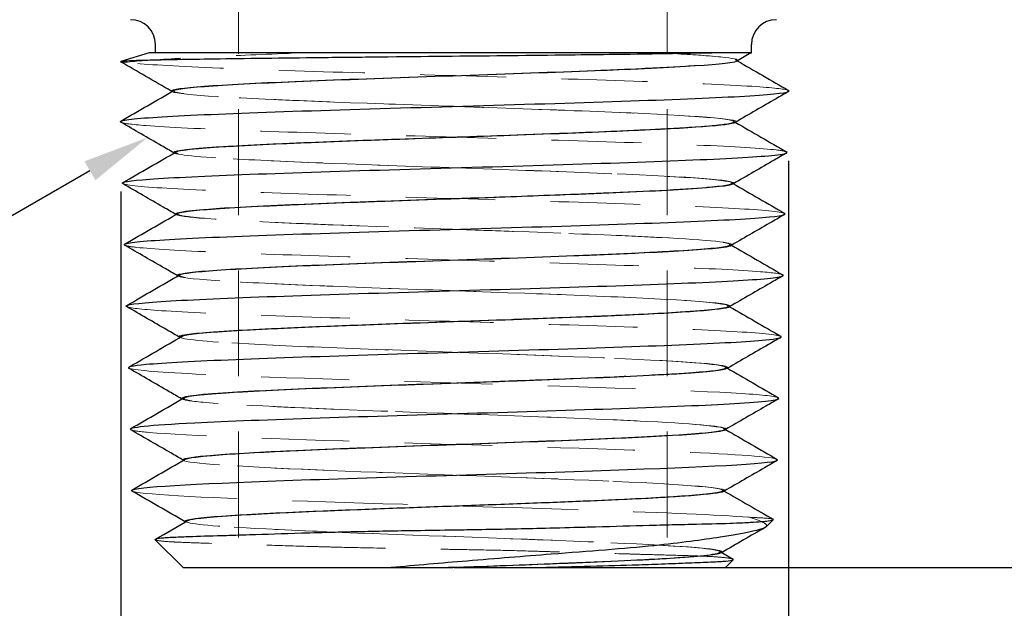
# Model space of a CAD drawing. Header units: inches. Extents: x 0.2 to 10.9, y 0.3 to 8.6.
# Tile 3 of 10: x 1.7 to 3.5, y 3.2 to 4.2. Entities that reach past the tile are written whole.
import ezdxf
from ezdxf import colors
from ezdxf.entities.mleader import LeaderData, LeaderLine
from ezdxf.math import Vec2, Vec3

# ---------------------------------------------------------------- set-up
doc = ezdxf.new("R2010")
doc.units = ezdxf.units.IN
doc.header["$MEASUREMENT"] = 0
doc.linetypes.add('DASHED', pattern=[0.2067, 0.1654, -0.0413])
doc.layers.add('Dimensions', color=19, linetype='Continuous')
doc.layers.add('Geometry', color=255, linetype='Continuous', lineweight=25)
doc.layers.add('Hidden', color=250, linetype='DASHED', lineweight=18)
doc.styles.add('Note Text (ANSI)', font='tahoma.ttf')
doc.styles.get("Standard").update_dxf_attribs({"font": 'tahoma.ttf'})
doc.dimstyles.new('Default (ANSI)', dxfattribs={"dimtxt": 0.12, "dimasz": 0.098425, "dimexe": 0.125, "dimexo": 0.125, "dimgap": 0.031496, "dimtad": 0, "dimtih": 1, "dimtoh": 1, "dimrnd": 1e-08, "dimzin": 4, "dimdsep": 46, "dimtxsty": 'Note Text (ANSI)', "dimcen": 0.09, "dimdle": 0.393701, "dimclrd": 256, "dimclre": 256, "dimclrt": 256, "dimadec": 0, "dimazin": 1, "dimtfac": 1, "dimtofl": 0, "dimtmove": 0, "dimatfit": 3, "dimfxl": 1, "dimtolj": 1, "dimtzin": 4, "dimlwd": -1, "dimlwe": -1, "dimarcsym": 0})

# ---------------------------------------------------------------- blocks, each defined once
blk = doc.blocks.new('*D4')
at = {"layer": 'Defpoints', "color": 0}
for p in [(2.4907, 7.1338), (2.4934, 3.2323), (5.2175, 3.2323)]:
    blk.add_point(p, dxfattribs=at)
at = {"layer": 'Dimensions'}
for p, q in [((2.6157, 7.1338), (5.3425, 7.1338)), ((5.2175, 7.0354), (5.2175, 5.2931)), ((5.2175, 3.3307), (5.2175, 5.0731)), ((2.6184, 3.2323), (5.3425, 3.2323))]:
    blk.add_line(p, q, dxfattribs=at)
for points in [[(5.2011, 7.0354), (5.2339, 7.0354), (5.2175, 7.1338)], [(5.2011, 3.3307), (5.2339, 3.3307), (5.2175, 3.2323)]]:
    blk.add_solid(points, dxfattribs=at)
at = {"layer": 'Dimensions', "insert": (5.2175, 5.1831), "char_height": 0.12, "attachment_point": 5, "style": 'Note Text (ANSI)'}
blk.add_mtext('\\A1;1.3 [33.0]', dxfattribs=at)
blk = doc.blocks.new('*D5')
at = {"layer": 'Defpoints', "color": 0}
for p in [(3.0969, 4.0919), (1.8916, 4.0365), (3.0969, 2.8632)]:
    blk.add_point(p, dxfattribs=at)
at = {"layer": 'Dimensions'}
for p, q in [((3.0969, 3.9669), (3.0969, 2.7382)), ((1.8916, 3.9115), (1.8916, 2.7382)), ((1.99, 2.8632), (2.1129, 2.8632)), ((2.9984, 2.8632), (2.8756, 2.8632))]:
    blk.add_line(p, q, dxfattribs=at)
for points in [[(1.99, 2.8797), (1.99, 2.8468), (1.8916, 2.8632)], [(2.9984, 2.8797), (2.9984, 2.8468), (3.0969, 2.8632)]]:
    blk.add_solid(points, dxfattribs=at)
at = {"layer": 'Dimensions', "insert": (2.4942, 2.8632), "char_height": 0.12, "attachment_point": 5, "style": 'Note Text (ANSI)'}
blk.add_mtext('\\A1;.40 [10.2]', dxfattribs=at)

msp = doc.modelspace()

# ---------------------------------------------------------------- linework, layer by layer
at = {"layer": 'Geometry'}
for p, q in [((1.9424, 4.1618), (1.8912, 4.1461)), ((2.9671, 4.1618), (1.9424, 4.1618)), ((1.9538, 4.1618), (1.9538, 4.1768)), ((3.0291, 4.1618), (3.0048, 4.1477)), ((3.0291, 4.1618), (3.0301, 4.1618)), ((3.0301, 4.1618), (3.0301, 4.1768)), ((3.0567, 3.306), (3.0693, 3.3187)), ((2.0038, 3.2323), (1.9534, 3.2827)), ((2.9764, 3.2594), (2.9969, 3.2475)), ((2.983, 3.2323), (2.9972, 3.2465)), ((2.0038, 3.2323), (2.3797, 3.2323)), ((2.4807, 3.2323), (2.4833, 3.2323)), ((2.4934, 3.2323), (2.4833, 3.2323)), ((2.4934, 3.2323), (2.4934, 3.2328)), ((2.6315, 3.2323), (2.983, 3.2323))]:
    msp.add_line(p, q, dxfattribs=at)
for centre, start, end in [((1.9088, 4.1768), 0, 90), ((3.0751, 4.1768), 90, 180)]:
    msp.add_arc(centre, 0.045, start, end, dxfattribs=at)
msp.add_ellipse((2.4907, 3.2327), major_axis=(0.3875, 0.0177), ratio=0.000039, start_param=4.693172, end_param=4.71931, dxfattribs=at)
for points, knots in [([(2.9671, 4.1618), (2.9453, 4.1613), (2.9186, 4.1608), (2.8564, 4.1598), (2.8212, 4.1593), (2.7569, 4.1585), (2.7294, 4.1581), (2.6669, 4.1574), (2.6316, 4.157), (2.5287, 4.1559), (2.4533, 4.1551), (2.3374, 4.1539), (2.3012, 4.1535), (2.2305, 4.1528), (2.1961, 4.1523), (2.093, 4.1511), (2.0401, 4.1503), (1.9793, 4.1493), (1.9598, 4.1489), (1.9194, 4.1479), (1.9032, 4.1473), (1.892, 4.1464), (1.8904, 4.1461), (1.8909, 4.1458)], [0.000667, 0.000667, 0.000667, 0.000667, 0.116097, 0.116097, 0.231538, 0.231538, 0.310143, 0.310143, 0.403872, 0.403872, 0.577447, 0.577447, 0.658647, 0.658647, 0.741581, 0.741581, 0.92331, 0.92331, 1.029925, 1.029925, 1.193174, 1.193174, 1.273052, 1.273052, 1.273052, 1.273052]), ([(3.0291, 4.1618), (3.0287, 4.1618), (3.0234, 4.1618), (3.0026, 4.1618), (2.9872, 4.1618), (2.9674, 4.1618)], [-0.2174398, -0.2174398, -0.2174398, -0.2174398, -0.1089316, -0.1089316, -0.0000166, -0.0000166, -0.0000166, -0.0000166]), ([(1.9836, 4.0918), (1.9723, 4.0976), (2.1271, 4.1092), (2.6918, 4.1267), (2.9744, 4.1395), (3.0031, 4.1464), (3.0046, 4.1475)], [54.909897, 54.909897, 54.909897, 54.909897, 55.891434, 56.884123, 57.876813, 58.061289, 58.061289, 58.061289, 58.061289]), ([(1.9875, 4.0941), (1.9879, 4.0944), (1.9953, 4.0975), (2.0572, 4.1036), (2.2526, 4.1124), (2.5068, 4.1212), (2.7086, 4.1283), (2.8055, 4.1324), (2.8314, 4.1336)], [48.756752, 48.756752, 48.756752, 48.756752, 48.797072, 49.295001, 49.79293, 50.290859, 50.788789, 50.993465, 50.993465, 50.993465, 50.993465]), ([(1.8913, 4.0366), (1.8897, 4.0375), (1.8928, 4.0414), (1.9746, 4.0481), (2.207, 4.0569), (2.5093, 4.0657), (2.808, 4.0745), (3.0305, 4.0833), (3.0982, 4.0898), (3.0983, 4.0933), (3.0973, 4.0939)], [48.644782, 48.644782, 48.644782, 48.644782, 48.797072, 49.295001, 49.79293, 50.290859, 50.788789, 51.286718, 51.784647, 51.886727, 51.886727, 51.886727, 51.886727]), ([(3.0969, 4.0919), (3.0895, 4.0877), (3.0821, 4.0834), (3.0502, 4.065), (3.0258, 4.0508), (3.0013, 4.0367)], [0.00042856, 0.00042856, 0.00042856, 0.00042856, 0.022116, 0.022116, 0.09387984, 0.09387984, 0.09387984, 0.09387984]), ([(1.9875, 3.981), (1.9799, 3.9854), (1.9723, 3.9898), (1.9403, 4.0084), (1.9158, 4.0225), (1.8913, 4.0367)], [0.00008929, 0.00008929, 0.00008929, 0.00008929, 0.02231042, 0.02231042, 0.0941699, 0.0941699, 0.0941699, 0.0941699]), ([(1.9876, 3.9811), (1.9846, 3.9829), (2.0033, 3.9905), (2.299, 4.0039), (2.8349, 4.0206), (2.9917, 4.0315), (3.0014, 4.0365)], [48.644027, 48.644027, 48.644027, 48.644027, 48.942608, 49.935297, 50.927987, 51.777614, 51.777614, 51.777614, 51.777614]), ([(2.6948, 4.017), (2.7596, 4.0195), (2.8389, 4.0228), (2.8979, 4.0262), (2.9116, 4.027)], [44.3931447, 44.3931447, 44.3931447, 44.3931447, 44.8136371, 44.9589708, 44.9589708, 44.9589708, 44.9589708]), ([(1.991, 3.9831), (1.9946, 3.9852), (2.0279, 3.9901), (2.1704, 3.9981), (2.3906, 4.0062), (2.543, 4.0115), (2.6073, 4.0138)], [42.472405, 42.472405, 42.472405, 42.472405, 42.82192, 43.319849, 43.817779, 44.210222, 44.210222, 44.210222, 44.210222]), ([(1.8947, 3.9257), (1.8901, 3.9284), (1.9251, 3.934), (2.1088, 3.9426), (2.3909, 3.9514), (2.6982, 3.9602), (2.956, 3.969), (3.0817, 3.9766), (3.0967, 3.9812), (3.0937, 3.9829)], [42.362314, 42.362314, 42.362314, 42.362314, 42.82192, 43.319849, 43.817779, 44.315708, 44.813637, 45.311566, 45.605317, 45.605317, 45.605317, 45.605317]), ([(3.0938, 3.9811), (3.0862, 3.9768), (3.0787, 3.9724), (3.0466, 3.9539), (3.0221, 3.9397), (2.9975, 3.9255)], [0, 0, 0, 0, 0.02211531, 0.02211531, 0.09411128, 0.09411128, 0.09411128, 0.09411128]), ([(1.9907, 3.8701), (1.9832, 3.8745), (1.9756, 3.8789), (1.9436, 3.8974), (1.9191, 3.9115), (1.8947, 3.9257)], [0, 0, 0, 0, 0.02212299, 0.02212299, 0.09392323, 0.09392323, 0.09392323, 0.09392323]), ([(1.9912, 3.8702), (1.987, 3.8739), (2.0567, 3.8834), (2.4913, 3.8987), (2.9118, 3.9135), (2.9911, 3.9224), (2.9966, 3.9255)], [42.366616, 42.366616, 42.366616, 42.366616, 42.986471, 43.979161, 44.97185, 45.492544, 45.492544, 45.492544, 45.492544]), ([(2.8648, 3.9135), (2.899, 3.9153), (2.9293, 3.9172), (2.9515, 3.9191), (2.9529, 3.9193)], [38.5340453, 38.5340453, 38.5340453, 38.5340453, 38.8384855, 38.8582173, 38.8582173, 38.8582173, 38.8582173]), ([(1.9945, 3.8721), (1.9961, 3.8731), (2.0113, 3.8769), (2.1009, 3.8837), (2.3123, 3.8925), (2.5394, 3.9003), (2.673, 3.9052), (2.7222, 3.9072)], [36.191395, 36.191395, 36.191395, 36.191395, 36.348839, 36.846768, 37.344698, 37.842627, 38.173574, 38.173574, 38.173574, 38.173574]), ([(1.8983, 3.8146), (1.8955, 3.8162), (1.9081, 3.8208), (2.0254, 3.8282), (2.2775, 3.837), (2.5823, 3.8458), (2.8658, 3.8546), (3.0572, 3.8633), (3.0952, 3.8691), (3.0903, 3.8719)], [36.076936, 36.076936, 36.076936, 36.076936, 36.348839, 36.846768, 37.344698, 37.842627, 38.340556, 38.838486, 39.322269, 39.322269, 39.322269, 39.322269]), ([(3.0899, 3.8699), (3.0824, 3.8656), (3.075, 3.8613), (3.0432, 3.8429), (3.0188, 3.8288), (2.9945, 3.8148)], [0.00040732, 0.00040732, 0.00040732, 0.00040732, 0.02227695, 0.02227695, 0.09372543, 0.09372543, 0.09372543, 0.09372543]), ([(1.9929, 3.7599), (1.9858, 3.764), (1.9786, 3.7682), (1.947, 3.7864), (1.9226, 3.8005), (1.8982, 3.8146)], [0.00098144, 0.00098144, 0.00098144, 0.00098144, 0.02202473, 0.02202473, 0.09359412, 0.09359412, 0.09359412, 0.09359412]), ([(1.994, 3.7588), (1.9832, 3.7645), (2.1315, 3.7761), (2.6813, 3.7935), (2.963, 3.8063), (2.9925, 3.8133), (2.9942, 3.8145)], [36.06077, 36.06077, 36.06077, 36.06077, 37.030335, 38.023024, 39.015713, 39.211284, 39.211284, 39.211284, 39.211284]), ([(1.9979, 3.7611), (2.0027, 3.7639), (2.0501, 3.7695), (2.2251, 3.7782), (2.4693, 3.787), (2.6834, 3.7945), (2.7918, 3.7991), (2.8266, 3.8007)], [29.907276, 29.907276, 29.907276, 29.907276, 30.373687, 30.871617, 31.369546, 31.867475, 32.149692, 32.149692, 32.149692, 32.149692]), ([(1.9016, 3.7036), (1.9008, 3.7041), (1.8995, 3.7075), (1.9598, 3.7139), (2.1733, 3.7227), (2.4647, 3.7315), (2.7633, 3.7403), (2.9966, 3.749), (3.0839, 3.7559), (3.0886, 3.7599), (3.0868, 3.7609)], [29.795219, 29.795219, 29.795219, 29.795219, 29.875758, 30.373687, 30.871617, 31.369546, 31.867475, 32.365405, 32.863334, 33.038363, 33.038363, 33.038363, 33.038363]), ([(3.0869, 3.7591), (3.0793, 3.7548), (3.0718, 3.7504), (3.0398, 3.7319), (3.0154, 3.7178), (2.9909, 3.7037)], [0, 0, 0, 0, 0.02208555, 0.02208555, 0.09385671, 0.09385671, 0.09385671, 0.09385671]), ([(1.998, 3.648), (1.9904, 3.6524), (1.9828, 3.6568), (1.9507, 3.6753), (1.9262, 3.6895), (1.9017, 3.7037)], [0, 0, 0, 0, 0.02224272, 0.02224272, 0.09418604, 0.09418604, 0.09418604, 0.09418604]), ([(1.9982, 3.648), (1.9949, 3.6497), (2.011, 3.6573), (2.2966, 3.6707), (2.8243, 3.6875), (2.9811, 3.6984), (2.991, 3.7035)], [29.785908, 29.785908, 29.785908, 29.785908, 30.081508, 31.074198, 32.066887, 32.926353, 32.926353, 32.926353, 32.926353]), ([(2.695, 3.6842), (2.746, 3.6862), (2.8225, 3.6894), (2.8817, 3.6927), (2.9014, 3.6939)], [25.5530753, 25.5530753, 25.5530753, 25.5530753, 25.8923237, 26.1039263, 26.1039263, 26.1039263, 26.1039263]), ([(2.0022, 3.6503), (2.0049, 3.6519), (2.0291, 3.6564), (2.1498, 3.6638), (2.3648, 3.6723), (2.5246, 3.6779), (2.5967, 3.6805)], [23.633381, 23.633381, 23.633381, 23.633381, 23.900606, 24.398536, 24.896465, 25.343315, 25.343315, 25.343315, 25.343315]), ([(1.9062, 3.5926), (1.9019, 3.5949), (1.9246, 3.6001), (2.0829, 3.6083), (2.3488, 3.6171), (2.6527, 3.6259), (2.9169, 3.6347), (3.0648, 3.6427), (3.087, 3.6478), (3.0833, 3.65)], [23.510793, 23.510793, 23.510793, 23.510793, 23.900606, 24.398536, 24.896465, 25.394394, 25.892324, 26.390253, 26.756994, 26.756994, 26.756994, 26.756994]), ([(3.0833, 3.6481), (3.0758, 3.6438), (3.0682, 3.6394), (3.0362, 3.6209), (3.0116, 3.6067), (2.9871, 3.5925)], [0, 0, 0, 0, 0.02210376, 0.02210376, 0.09414295, 0.09414295, 0.09414295, 0.09414295]), ([(2.0011, 3.5371), (1.9937, 3.5414), (1.9862, 3.5457), (1.9543, 3.5642), (1.9297, 3.5784), (1.9052, 3.5926)], [0, 0, 0, 0, 0.02183733, 0.02183733, 0.09381681, 0.09381681, 0.09381681, 0.09381681]), ([(2.0019, 3.537), (1.9966, 3.5407), (2.0617, 3.5502), (2.4846, 3.5655), (2.9007, 3.5803), (2.9806, 3.5893), (2.9863, 3.5924)], [23.505159, 23.505159, 23.505159, 23.505159, 24.125372, 25.118061, 26.110751, 26.641854, 26.641854, 26.641854, 26.641854]), ([(2.8511, 3.5802), (2.8796, 3.5817), (2.9154, 3.5838), (2.9408, 3.586), (2.9477, 3.5866)], [19.6655004, 19.6655004, 19.6655004, 19.6655004, 19.9171721, 20.0297067, 20.0297067, 20.0297067, 20.0297067]), ([(2.0055, 3.5391), (2.0114, 3.5425), (2.1003, 3.5519), (2.4297, 3.5634), (2.6486, 3.5714), (2.7036, 3.5736)], [17.337806, 17.337806, 17.337806, 17.337806, 17.925455, 18.921313, 19.293721, 19.293721, 19.293721, 19.293721]), ([(1.9093, 3.4815), (1.9019, 3.4856), (1.999, 3.4956), (2.5428, 3.5115), (3.0191, 3.5266), (3.0845, 3.5357), (3.0788, 3.539)], [17.218084, 17.218084, 17.218084, 17.218084, 17.925455, 18.921313, 19.917172, 20.475861, 20.475861, 20.475861, 20.475861]), ([(3.0785, 3.5368), (3.0711, 3.5325), (3.0637, 3.5282), (3.0321, 3.5099), (3.0078, 3.4958), (2.9835, 3.4818)], [0, 0, 0, 0, 0.02171647, 0.02171647, 0.09300198, 0.09300198, 0.09300198, 0.09300198]), ([(2.0034, 3.4267), (1.9962, 3.4309), (1.9889, 3.4351), (1.9575, 3.4533), (1.9334, 3.4673), (1.9092, 3.4812)], [0.00107565, 0.00107565, 0.00107565, 0.00107565, 0.02231819, 0.02231819, 0.09319869, 0.09319869, 0.09319869, 0.09319869]), ([(2.0041, 3.426), (1.9956, 3.4316), (2.1377, 3.443), (2.671, 3.4603), (2.9505, 3.4731), (2.9815, 3.4802), (2.9835, 3.4813)], [17.221208, 17.221208, 17.221208, 17.221208, 18.169235, 19.161925, 20.154614, 20.352012, 20.352012, 20.352012, 20.352012]), ([(2.0076, 3.428), (2.0167, 3.4333), (2.1792, 3.4445), (2.6189, 3.4587), (2.8205, 3.4676), (2.8732, 3.4706)], [11.053188, 11.053188, 11.053188, 11.053188, 11.950303, 12.946162, 13.462186, 13.462186, 13.462186, 13.462186]), ([(1.911, 3.3707), (1.911, 3.3707), (1.9024, 3.3766), (2.0955, 3.3884), (2.7486, 3.406), (3.0631, 3.4191), (3.0791, 3.4264), (3.0766, 3.4278)], [10.950025, 10.950025, 10.950025, 10.950025, 10.954445, 11.950303, 12.946162, 13.94202, 14.181412, 14.181412, 14.181412, 14.181412]), ([(3.0767, 3.4258), (3.0691, 3.4214), (3.0615, 3.417), (3.0296, 3.3986), (3.0053, 3.3845), (2.981, 3.3705)], [0, 0, 0, 0, 0.02232048, 0.02232048, 0.09361547, 0.09361547, 0.09361547, 0.09361547]), ([(2.0082, 3.3151), (2.0056, 3.3168), (2.0211, 3.3242), (2.2945, 3.3375), (2.8129, 3.3543), (2.9698, 3.3653), (2.9804, 3.3703)], [10.945865, 10.945865, 10.945865, 10.945865, 11.220409, 12.213099, 13.205788, 14.07038, 14.07038, 14.07038, 14.07038]), ([(2.012, 3.3173), (2.014, 3.3185), (2.0446, 3.3255), (2.3201, 3.3383), (2.7555, 3.3526), (2.8986, 3.3611), (2.929, 3.3636)], [4.786114, 4.786114, 4.786114, 4.786114, 4.979293, 5.975152, 6.97101, 7.406826, 7.406826, 7.406826, 7.406826]), ([(1.9534, 3.2827), (1.9532, 3.2829), (1.9532, 3.2831), (1.9533, 3.2833), (1.9535, 3.2836), (1.9541, 3.2839), (1.9551, 3.2842), (1.9574, 3.2849), (1.9621, 3.2857), (1.9691, 3.2863), (1.9756, 3.2868), (1.9842, 3.2873), (1.9947, 3.2877), (1.9991, 3.2879), (2.0038, 3.2881), (2.0088, 3.2883), (2.0248, 3.2889), (2.044, 3.2894), (2.066, 3.2901), (2.0764, 3.2904), (2.0875, 3.2907), (2.0991, 3.2911), (2.107, 3.2913), (2.1153, 3.2916), (2.1238, 3.2919), (2.1527, 3.2928), (2.1843, 3.2938), (2.2181, 3.2948), (2.2375, 3.2954), (2.2575, 3.2959), (2.2782, 3.2965), (2.2935, 3.2969), (2.3092, 3.2973), (2.3251, 3.2976), (2.36, 3.2984), (2.3959, 3.299), (2.4324, 3.2996), (2.4558, 3.2999), (2.4795, 3.3003), (2.5032, 3.3007), (2.5142, 3.3008), (2.5251, 3.301), (2.536, 3.3012), (2.5743, 3.3019), (2.6123, 3.3026), (2.6493, 3.3035), (2.6729, 3.3041), (2.696, 3.3047), (2.7186, 3.3053), (2.7287, 3.3055), (2.7387, 3.3058), (2.7484, 3.3061), (2.7828, 3.307), (2.8152, 3.308), (2.8452, 3.3088), (2.8478, 3.3089), (2.8503, 3.3089), (2.8529, 3.309), (2.8686, 3.3094), (2.8836, 3.3098), (2.898, 3.3101), (2.906, 3.3103), (2.9137, 3.3104), (2.9213, 3.3106), (2.9477, 3.3112), (2.971, 3.3118), (2.9909, 3.3125), (2.9995, 3.3127), (3.0074, 3.313), (3.0147, 3.3134), (3.0196, 3.3136), (3.0242, 3.3138), (3.0285, 3.3141), (3.043, 3.3149), (3.0537, 3.3158), (3.0606, 3.3167), (3.066, 3.3175), (3.069, 3.3182), (3.0696, 3.319), (3.0698, 3.3192), (3.0697, 3.3195), (3.0694, 3.3197)], [-1.693291, -1.693291, -1.693291, -1.693291, -1.674123, -1.674123, -1.674123, -1.643717, -1.643717, -1.643717, -1.569899, -1.569899, -1.569899, -1.500882, -1.500882, -1.500882, -1.47205, -1.47205, -1.47205, -1.380296, -1.380296, -1.380296, -1.336935, -1.336935, -1.336935, -1.307172, -1.307172, -1.307172, -1.206102, -1.206102, -1.206102, -1.148105, -1.148105, -1.148105, -1.105032, -1.105032, -1.105032, -1.010806, -1.010806, -1.010806, -0.95051, -0.95051, -0.95051, -0.922772, -0.922772, -0.922772, -0.825388, -0.825388, -0.825388, -0.763394, -0.763394, -0.763394, -0.735745, -0.735745, -0.735745, -0.638885, -0.638885, -0.638885, -0.630608, -0.630608, -0.630608, -0.579244, -0.579244, -0.579244, -0.550574, -0.550574, -0.550574, -0.449675, -0.449675, -0.449675, -0.406219, -0.406219, -0.406219, -0.376797, -0.376797, -0.376797, -0.277744, -0.277744, -0.277744, -0.20101, -0.20101, -0.20101, -0.173593, -0.173593, -0.173593, -0.173593]), ([(3.0567, 3.3061), (3.0551, 3.3045), (3.0515, 3.3028), (3.0314, 3.297), (3.0075, 3.2925), (2.9576, 3.2847), (2.9397, 3.2821), (2.8999, 3.2769), (2.8779, 3.2743), (2.7992, 3.2662), (2.737, 3.2618), (2.6194, 3.2526), (2.568, 3.2485), (2.47, 3.2403), (2.424, 3.2362), (2.3797, 3.2323)], [0.1747979, 0.1747979, 0.1747979, 0.1747979, 0.2162338, 0.2162338, 0.2996901, 0.2996901, 0.3385697, 0.3385697, 0.3784305, 0.3784305, 0.4737859, 0.4737859, 0.5426045, 0.5426045, 0.6051145, 0.6051145, 0.6051145, 0.6051145]), ([(2.4807, 3.2323), (2.6406, 3.2382), (2.8912, 3.2473), (2.9711, 3.2564), (2.9761, 3.2596)], [6.256962, 6.256962, 6.256962, 6.256962, 7.249651, 7.802302, 7.802302, 7.802302, 7.802302]), ([(2.8375, 3.2469), (2.8598, 3.248), (2.9099, 3.2509), (2.9422, 3.2539), (2.9549, 3.2556)], [0.7979017, 0.7979017, 0.7979017, 0.7979017, 0.9958586, 1.292692, 1.292692, 1.292692, 1.292692]), ([(2.6315, 3.2322), (2.6507, 3.2326), (2.6697, 3.2331), (2.6882, 3.2336), (2.6997, 3.2339), (2.711, 3.2341), (2.7222, 3.2344), (2.7242, 3.2345), (2.7262, 3.2346), (2.7281, 3.2346), (2.7588, 3.2354), (2.7878, 3.2363), (2.8145, 3.2372), (2.8309, 3.2377), (2.8465, 3.2382), (2.8611, 3.2388), (2.8699, 3.2391), (2.8785, 3.2394), (2.8865, 3.2397), (2.8953, 3.2401), (2.9035, 3.2404), (2.9113, 3.2407), (2.9269, 3.2413), (2.9405, 3.2418), (2.952, 3.2423), (2.9582, 3.2426), (2.9639, 3.2429), (2.9688, 3.2431), (2.9723, 3.2433), (2.9755, 3.2435), (2.9784, 3.2437), (2.9861, 3.2443), (2.9914, 3.2449), (2.9944, 3.2455), (2.9962, 3.2459), (2.9972, 3.2463), (2.9973, 3.2467), (2.9974, 3.247), (2.9973, 3.2472), (2.9969, 3.2475)], [-3.6339982, -3.6339982, -3.6339982, -3.6339982, -3.5830205, -3.5830205, -3.5830205, -3.5512825, -3.5512825, -3.5512825, -3.5456299, -3.5456299, -3.5456299, -3.4577208, -3.4577208, -3.4577208, -3.4037402, -3.4037402, -3.4037402, -3.370961, -3.370961, -3.370961, -3.3355474, -3.3355474, -3.3355474, -3.2642162, -3.2642162, -3.2642162, -3.2256543, -3.2256543, -3.2256543, -3.198525, -3.198525, -3.198525, -3.1259422, -3.1259422, -3.1259422, -3.0837881, -3.0837881, -3.0837881, -3.0604793, -3.0604793, -3.0604793, -3.0604793]), ([(2.3797, 3.2323), (2.3964, 3.2323), (2.4132, 3.2323), (2.4469, 3.2323), (2.4637, 3.2323), (2.4806, 3.2323)], [-0.08577731, -0.08577731, -0.08577731, -0.08577731, -0.04278651, -0.04278651, 0, 0, 0, 0]), ([(2.4934, 3.2323), (2.5165, 3.2323), (2.5396, 3.2323), (2.5858, 3.2323), (2.6088, 3.2323), (2.6314, 3.2323)], [-0.1177479, -0.1177479, -0.1177479, -0.1177479, -0.0589921, -0.0589921, -0.000031, -0.000031, -0.000031, -0.000031])]:
    msp.add_open_spline(points, degree=3, knots=knots, dxfattribs=at)
for points in [[(2.9674, 4.1618), (2.9673, 4.1618), (2.9672, 4.1618), (2.9671, 4.1618)], [(3.0291, 4.1618), (3.0291, 4.1618), (3.0291, 4.1618), (3.0291, 4.1618)], [(3.0291, 4.1618), (3.0291, 4.1618), (3.0291, 4.1618), (3.0291, 4.1618)], [(1.9825, 4.0929), (1.952, 4.1105), (1.9214, 4.1282), (1.8909, 4.1458)], [(3.0045, 4.1476), (3.0354, 4.1297), (3.0663, 4.1118), (3.0973, 4.0939)], [(1.8916, 4.0387), (1.9236, 4.0572), (1.9556, 4.0756), (1.9875, 4.0941)], [(3.001, 4.0365), (3.0319, 4.0187), (3.0628, 4.0008), (3.0937, 3.9829)], [(1.8953, 3.9277), (1.9272, 3.9462), (1.9591, 3.9646), (1.991, 3.9831)], [(2.9976, 3.9255), (3.0285, 3.9077), (3.0594, 3.8898), (3.0903, 3.8719)], [(1.8988, 3.8168), (1.9307, 3.8352), (1.9626, 3.8537), (1.9945, 3.8721)], [(2.9941, 3.8146), (3.025, 3.7967), (3.0559, 3.7788), (3.0868, 3.7609)], [(1.9019, 3.7056), (1.9339, 3.7241), (1.9659, 3.7426), (1.9979, 3.7611)], [(2.9907, 3.7035), (3.0216, 3.6857), (3.0524, 3.6678), (3.0833, 3.65)], [(1.9076, 3.5955), (1.9391, 3.6137), (1.9707, 3.632), (2.0022, 3.6503)], [(2.9868, 3.5923), (3.0175, 3.5746), (3.0482, 3.5568), (3.0788, 3.539)], [(1.9093, 3.4834), (1.9413, 3.5019), (1.9734, 3.5205), (2.0055, 3.5391)], [(2.9834, 3.4817), (3.0145, 3.4637), (3.0455, 3.4458), (3.0766, 3.4278)], [(1.9112, 3.3724), (1.9433, 3.3909), (1.9755, 3.4095), (2.0076, 3.428)], [(2.0073, 3.3152), (1.9753, 3.3337), (1.9434, 3.3521), (1.9114, 3.3706)], [(2.981, 3.3705), (3.0104, 3.3535), (3.0399, 3.3366), (3.0693, 3.3196)], [(1.9542, 3.2839), (1.9735, 3.295), (1.9928, 3.3062), (2.012, 3.3173)], [(3.0547, 3.3046), (3.0289, 3.2897), (3.0031, 3.2747), (2.9773, 3.2598)], [(1.9537, 3.2836), (1.9537, 3.2836), (1.9537, 3.2836), (1.9537, 3.2836)], [(2.4934, 3.2328), (2.5566, 3.2351), (2.6196, 3.2374), (2.6779, 3.2398)]]:
    msp.add_open_spline(points, degree=3, dxfattribs=at)
at = {"layer": 'Hidden', "ltscale": 1.155056}
for p, q in [((2.1037, 6.0973), (2.1037, 3.2323)), ((2.8777, 6.0973), (2.8777, 3.2323))]:
    msp.add_line(p, q, dxfattribs=at)
at = {"layer": 'Hidden', "ltscale": 0.000134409}
msp.add_line((3.0693, 3.3187), (3.0696, 3.3189), dxfattribs=at)
at = {"layer": 'Hidden', "ltscale": 0.002905}
msp.add_line((2.9723, 3.2618), (2.9764, 3.2594), dxfattribs=at)
at = {"layer": 'Hidden'}
for p, q in [((2.4807, 3.2323), (2.4806, 3.2323)), ((2.6315, 3.2323), (2.6314, 3.2323))]:
    msp.add_line(p, q, dxfattribs=at)
at = {"layer": 'Hidden', "ltscale": 0.308659}
msp.add_open_spline([(1.8999, 4.1449), (1.9187, 4.1469), (1.9468, 4.149), (1.9939, 4.1518), (2.0065, 4.1524), (2.0336, 4.1538), (2.0482, 4.1545), (2.1082, 4.1574), (2.1597, 4.1596), (2.2146, 4.1618)], degree=3, knots=[0, 0, 0, 0, 0.1546527, 0.1546527, 0.2058776, 0.2058776, 0.2585437, 0.2585437, 0.4099034, 0.4099034, 0.4099034, 0.4099034], dxfattribs=at)
at = {"layer": 'Hidden', "ltscale": 0.51442}
msp.add_open_spline([(2.8314, 4.1336), (2.8685, 4.1354), (2.9557, 4.14), (3.0226, 4.1476), (2.9783, 4.1553), (2.9008, 4.16), (2.8657, 4.1618)], degree=3, knots=[50.993465, 50.993465, 50.993465, 50.993465, 51.286718, 51.784647, 52.282577, 52.586302, 52.586302, 52.586302, 52.586302], dxfattribs=at)
at = {"layer": 'Hidden', "ltscale": 0.262877}
msp.add_open_spline([(3.0046, 4.1475), (3.0115, 4.1523), (2.9622, 4.157), (2.8683, 4.1618)], degree=3, dxfattribs=at)
at = {"layer": 'Hidden', "ltscale": 0.000294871}
msp.add_open_spline([(3.0291, 4.1618), (3.0291, 4.1618), (3.0291, 4.1618), (3.0291, 4.1618)], degree=3, dxfattribs=at)
at = {"layer": 'Hidden', "ltscale": 0.059499}
msp.add_open_spline([(1.8909, 4.1458), (1.891, 4.1458), (1.891, 4.1458), (1.8917, 4.1455), (1.8947, 4.1452), (1.8999, 4.1449)], degree=3, knots=[1.2730515, 1.2730515, 1.2730515, 1.2730515, 1.27655275, 1.27655275, 1.35934071, 1.35934071, 1.35934071, 1.35934071], dxfattribs=at)
at = {"layer": 'Hidden', "ltscale": 0.939493}
msp.add_open_spline([(3.0973, 4.0939), (3.0932, 4.0962), (3.0485, 4.1015), (2.8633, 4.1097), (2.5744, 4.1185), (2.2656, 4.1273), (2.0118, 4.1361), (1.9206, 4.142), (1.8999, 4.1449)], degree=3, knots=[51.886727, 51.886727, 51.886727, 51.886727, 52.282577, 52.780506, 53.278435, 53.776365, 54.274294, 54.772223, 54.772223, 54.772223, 54.772223], dxfattribs=at)
at = {"layer": 'Hidden', "ltscale": 0.00247}
msp.add_open_spline([(3.001, 4.1496), (3.0022, 4.1489), (3.0033, 4.1482), (3.0045, 4.1476)], degree=3, dxfattribs=at)
at = {"layer": 'Hidden', "ltscale": 0.000633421}
msp.add_open_spline([(1.9835, 4.0923), (1.9831, 4.0925), (1.9828, 4.0927), (1.9825, 4.0929)], degree=3, dxfattribs=at)
at = {"layer": 'Hidden', "ltscale": 1.033098}
msp.add_open_spline([(2.9116, 4.027), (2.9448, 4.0291), (3.0042, 4.0341), (3.0027, 4.0421), (2.8773, 4.0509), (2.6585, 4.0596), (2.3993, 4.0684), (2.1627, 4.0772), (2.0104, 4.0858), (1.9829, 4.0914), (1.9875, 4.0941)], degree=3, knots=[44.958971, 44.958971, 44.958971, 44.958971, 45.311566, 45.809496, 46.307425, 46.805354, 47.303284, 47.801213, 48.299142, 48.756752, 48.756752, 48.756752, 48.756752], dxfattribs=at)
at = {"layer": 'Hidden', "ltscale": 1.286829}
msp.add_open_spline([(3.0014, 4.0365), (3.0031, 4.0373), (3.002, 4.044), (2.7783, 4.0566), (2.2058, 4.0741), (1.9963, 4.0858), (1.9837, 4.0918), (1.9836, 4.0918)], degree=3, knots=[51.777614, 51.777614, 51.777614, 51.777614, 51.920676, 52.913366, 53.906055, 54.898744, 54.909897, 54.909897, 54.909897, 54.909897], dxfattribs=at)
at = {"layer": 'Hidden', "ltscale": 0.000221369}
msp.add_open_spline([(3.0973, 4.0922), (3.0972, 4.0921), (3.097, 4.092), (3.0969, 4.0919)], degree=3, dxfattribs=at)
at = {"layer": 'Hidden', "ltscale": 0.000180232}
msp.add_open_spline([(1.8913, 4.0385), (1.8914, 4.0385), (1.8915, 4.0386), (1.8916, 4.0387)], degree=3, dxfattribs=at)
at = {"layer": 'Hidden', "ltscale": 0.984033}
msp.add_open_spline([(3.0937, 3.9829), (3.0916, 3.9841), (3.0703, 3.9883), (2.9503, 3.9954), (2.6899, 4.0041), (2.3814, 4.0129), (2.0999, 4.0217), (1.9327, 4.0296), (1.8949, 4.0346), (1.8913, 4.0366)], degree=3, knots=[45.605317, 45.605317, 45.605317, 45.605317, 45.809496, 46.307425, 46.805354, 47.303284, 47.801213, 48.299142, 48.644782, 48.644782, 48.644782, 48.644782], dxfattribs=at)
at = {"layer": 'Hidden', "ltscale": 0.002545}
msp.add_open_spline([(2.9974, 4.0386), (2.9986, 4.0379), (2.9998, 4.0372), (3.001, 4.0365)], degree=3, dxfattribs=at)
at = {"layer": 'Hidden', "ltscale": 0.058496}
msp.add_open_spline([(2.6073, 4.0138), (2.6246, 4.0144), (2.6542, 4.0155), (2.6829, 4.0166), (2.6948, 4.017)], degree=3, knots=[44.210222, 44.210222, 44.210222, 44.210222, 44.3157078, 44.3931447, 44.3931447, 44.3931447, 44.3931447], dxfattribs=at)
at = {"layer": 'Hidden', "ltscale": 0.976507}
msp.add_open_spline([(2.9529, 3.9193), (2.9849, 3.9221), (3.014, 3.9278), (2.9353, 3.9365), (2.7482, 3.9453), (2.4989, 3.9541), (2.248, 3.9629), (2.0565, 3.9717), (1.9909, 3.9784), (1.9895, 3.9822), (1.991, 3.9831)], degree=3, knots=[38.858217, 38.858217, 38.858217, 38.858217, 39.336415, 39.834344, 40.332273, 40.830203, 41.328132, 41.826061, 42.323991, 42.472405, 42.472405, 42.472405, 42.472405], dxfattribs=at)
at = {"layer": 'Hidden'}
msp.add_open_spline([(1.9876, 3.981), (1.9875, 3.981), (1.9875, 3.981), (1.9875, 3.981)], degree=3, dxfattribs=at)
at = {"layer": 'Hidden', "ltscale": 1.286343}
msp.add_open_spline([(2.9966, 3.9255), (3.0017, 3.9282), (2.9617, 3.9369), (2.5926, 3.9513), (2.1082, 3.9671), (1.9946, 3.977), (1.9876, 3.9811)], degree=3, knots=[45.492544, 45.492544, 45.492544, 45.492544, 45.964539, 46.957229, 47.949918, 48.644027, 48.644027, 48.644027, 48.644027], dxfattribs=at)
at = {"layer": 'Hidden', "ltscale": 0.000290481}
msp.add_open_spline([(1.8947, 3.9274), (1.8949, 3.9275), (1.8951, 3.9276), (1.8953, 3.9277)], degree=3, dxfattribs=at)
at = {"layer": 'Hidden', "ltscale": 0.978547}
msp.add_open_spline([(3.0903, 3.8719), (3.0902, 3.872), (3.0842, 3.875), (3.02, 3.881), (2.797, 3.8898), (2.5, 3.8986), (2.2011, 3.9074), (1.973, 3.9162), (1.9024, 3.9223), (1.8951, 3.9254), (1.8947, 3.9257)], degree=3, knots=[39.322269, 39.322269, 39.322269, 39.322269, 39.336415, 39.834344, 40.332273, 40.830203, 41.328132, 41.826061, 42.323991, 42.362314, 42.362314, 42.362314, 42.362314], dxfattribs=at)
at = {"layer": 'Hidden', "ltscale": 0.114633}
msp.add_open_spline([(2.7222, 3.9072), (2.7471, 3.9081), (2.7984, 3.9103), (2.8431, 3.9124), (2.8648, 3.9135)], degree=3, knots=[38.1735736, 38.1735736, 38.1735736, 38.1735736, 38.3405562, 38.5340453, 38.5340453, 38.5340453, 38.5340453], dxfattribs=at)
at = {"layer": 'Hidden', "ltscale": 0.002528}
msp.add_open_spline([(2.994, 3.9276), (2.9952, 3.9269), (2.9964, 3.9262), (2.9976, 3.9255)], degree=3, dxfattribs=at)
at = {"layer": 'Hidden', "ltscale": 1.084237}
msp.add_open_spline([(2.8266, 3.8007), (2.8532, 3.802), (2.9328, 3.8062), (3.0085, 3.8133), (2.9767, 3.8221), (2.8275, 3.8309), (2.5969, 3.8397), (2.3409, 3.8485), (2.1217, 3.8573), (2.0061, 3.8652), (1.9911, 3.8701), (1.9945, 3.8721)], degree=3, knots=[32.149692, 32.149692, 32.149692, 32.149692, 32.365405, 32.863334, 33.361263, 33.859192, 34.357122, 34.855051, 35.35298, 35.85091, 36.191395, 36.191395, 36.191395, 36.191395], dxfattribs=at)
at = {"layer": 'Hidden', "ltscale": 1.27897}
msp.add_open_spline([(2.9942, 3.8145), (3.0009, 3.8192), (2.8966, 3.8297), (2.3989, 3.8461), (2.0441, 3.86), (1.9938, 3.868), (1.9912, 3.8702)], degree=3, knots=[39.211284, 39.211284, 39.211284, 39.211284, 40.008403, 41.001092, 41.993782, 42.366616, 42.366616, 42.366616, 42.366616], dxfattribs=at)
at = {"layer": 'Hidden', "ltscale": 0.000205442}
msp.add_open_spline([(3.0903, 3.8702), (3.0902, 3.8701), (3.09, 3.87), (3.0899, 3.8699)], degree=3, dxfattribs=at)
at = {"layer": 'Hidden', "ltscale": 0.000280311}
msp.add_open_spline([(1.8983, 3.8165), (1.8984, 3.8166), (1.8986, 3.8167), (1.8988, 3.8168)], degree=3, dxfattribs=at)
at = {"layer": 'Hidden', "ltscale": 0.972416}
msp.add_open_spline([(3.0868, 3.7609), (3.0835, 3.7628), (3.0491, 3.7677), (2.8919, 3.7754), (2.6169, 3.7842), (2.3115, 3.793), (2.0501, 3.8018), (1.9242, 3.809), (1.9006, 3.8133), (1.8983, 3.8146)], degree=3, knots=[33.038363, 33.038363, 33.038363, 33.038363, 33.361263, 33.859192, 34.357122, 34.855051, 35.35298, 35.85091, 36.076936, 36.076936, 36.076936, 36.076936], dxfattribs=at)
at = {"layer": 'Hidden', "ltscale": 0.002513}
msp.add_open_spline([(2.9905, 3.8166), (2.9917, 3.8159), (2.9929, 3.8152), (2.9941, 3.8146)], degree=3, dxfattribs=at)
at = {"layer": 'Hidden', "ltscale": 0.00063596}
msp.add_open_spline([(1.9939, 3.7593), (1.9936, 3.7595), (1.9933, 3.7597), (1.9929, 3.7599)], degree=3, dxfattribs=at)
at = {"layer": 'Hidden', "ltscale": 1.261397}
msp.add_open_spline([(2.991, 3.7035), (2.9925, 3.7042), (2.9927, 3.7109), (2.7784, 3.7233), (2.2177, 3.7409), (2.0075, 3.7527), (1.9942, 3.7587), (1.994, 3.7588)], degree=3, knots=[32.926353, 32.926353, 32.926353, 32.926353, 33.059577, 34.052266, 35.044956, 36.037645, 36.06077, 36.06077, 36.06077, 36.06077], dxfattribs=at)
at = {"layer": 'Hidden', "ltscale": 1.013353}
msp.add_open_spline([(2.9014, 3.6939), (2.928, 3.6956), (2.986, 3.7002), (3.0002, 3.7078), (2.8938, 3.7166), (2.6898, 3.7254), (2.4379, 3.7342), (2.1993, 3.743), (2.0318, 3.7518), (1.9936, 3.7578), (1.9976, 3.7609), (1.9979, 3.7611)], degree=3, knots=[26.103926, 26.103926, 26.103926, 26.103926, 26.390253, 26.888182, 27.386112, 27.884041, 28.38197, 28.879899, 29.377829, 29.875758, 29.907276, 29.907276, 29.907276, 29.907276], dxfattribs=at)
at = {"layer": 'Hidden', "ltscale": 8.03071e-05}
msp.add_open_spline([(1.9016, 3.7054), (1.9017, 3.7055), (1.9018, 3.7055), (1.9019, 3.7056)], degree=3, dxfattribs=at)
at = {"layer": 'Hidden', "ltscale": 0.966638}
msp.add_open_spline([(3.0833, 3.65), (3.082, 3.6507), (3.0675, 3.6544), (2.9715, 3.6611), (2.7279, 3.6699), (2.4272, 3.6787), (2.1422, 3.6875), (1.9531, 3.6958), (1.9059, 3.7012), (1.9016, 3.7036)], degree=3, knots=[26.756994, 26.756994, 26.756994, 26.756994, 26.888182, 27.386112, 27.884041, 28.38197, 28.879899, 29.377829, 29.795219, 29.795219, 29.795219, 29.795219], dxfattribs=at)
at = {"layer": 'Hidden', "ltscale": 0.002583}
msp.add_open_spline([(2.987, 3.7056), (2.9882, 3.7049), (2.9895, 3.7042), (2.9907, 3.7035)], degree=3, dxfattribs=at)
at = {"layer": 'Hidden', "ltscale": 0.065734}
msp.add_open_spline([(2.5967, 3.6805), (2.6049, 3.6808), (2.6385, 3.682), (2.6712, 3.6833), (2.695, 3.6842)], degree=3, knots=[25.343315, 25.343315, 25.343315, 25.343315, 25.3943944, 25.5530753, 25.5530753, 25.5530753, 25.5530753], dxfattribs=at)
at = {"layer": 'Hidden', "ltscale": 0.95357}
msp.add_open_spline([(2.9477, 3.5866), (3.0018, 3.5918), (2.9874, 3.6029), (2.5416, 3.6198), (2.078, 3.6358), (1.9948, 3.646), (2.0022, 3.6503)], degree=3, knots=[20.029707, 20.029707, 20.029707, 20.029707, 20.913031, 21.908889, 22.904748, 23.633381, 23.633381, 23.633381, 23.633381], dxfattribs=at)
at = {"layer": 'Hidden', "ltscale": 1.256921}
msp.add_open_spline([(2.9863, 3.5924), (2.9912, 3.5952), (2.9539, 3.6037), (2.5972, 3.6181), (2.1204, 3.6339), (2.0061, 3.6439), (1.9982, 3.648)], degree=3, knots=[26.641854, 26.641854, 26.641854, 26.641854, 27.10344, 28.09613, 29.088819, 29.785908, 29.785908, 29.785908, 29.785908], dxfattribs=at)
at = {"layer": 'Hidden', "ltscale": 0.001009}
msp.add_open_spline([(1.9061, 3.5946), (1.9066, 3.5949), (1.9071, 3.5952), (1.9076, 3.5955)], degree=3, dxfattribs=at)
at = {"layer": 'Hidden', "ltscale": 0.959728}
msp.add_open_spline([(3.0788, 3.539), (3.0744, 3.5416), (3.0013, 3.55), (2.5509, 3.5643), (2.0219, 3.5796), (1.9129, 3.5891), (1.9062, 3.5926)], degree=3, knots=[20.475861, 20.475861, 20.475861, 20.475861, 20.913031, 21.908889, 22.904748, 23.510793, 23.510793, 23.510793, 23.510793], dxfattribs=at)
at = {"layer": 'Hidden', "ltscale": 0.002896}
msp.add_open_spline([(2.9827, 3.5947), (2.9841, 3.5939), (2.9854, 3.5931), (2.9868, 3.5923)], degree=3, dxfattribs=at)
at = {"layer": 'Hidden', "ltscale": 0.116127}
msp.add_open_spline([(2.7036, 3.5736), (2.7586, 3.5758), (2.8089, 3.578), (2.8511, 3.5802)], degree=3, dxfattribs=at)
at = {"layer": 'Hidden', "ltscale": 1.017932}
msp.add_open_spline([(2.8732, 3.4706), (2.9223, 3.4734), (3.0301, 3.4821), (2.895, 3.4967), (2.3644, 3.5143), (2.0318, 3.5284), (2.0013, 3.5367), (2.0055, 3.5391)], degree=3, knots=[13.462186, 13.462186, 13.462186, 13.462186, 13.94202, 14.937879, 15.933738, 16.929596, 17.337806, 17.337806, 17.337806, 17.337806], dxfattribs=at)
at = {"layer": 'Hidden', "ltscale": 1.251628}
msp.add_open_spline([(2.9835, 3.4813), (2.9913, 3.486), (2.8925, 3.4965), (2.4075, 3.5129), (2.0571, 3.5268), (2.0051, 3.5348), (2.0019, 3.537)], degree=3, knots=[20.352012, 20.352012, 20.352012, 20.352012, 21.147304, 22.139993, 23.132682, 23.505159, 23.505159, 23.505159, 23.505159], dxfattribs=at)
at = {"layer": 'Hidden', "ltscale": 0.954766}
msp.add_open_spline([(3.0766, 3.4278), (3.0689, 3.4323), (2.9231, 3.4426), (2.339, 3.4588), (1.961, 3.4722), (1.9123, 3.4798), (1.9093, 3.4815)], degree=3, knots=[14.181412, 14.181412, 14.181412, 14.181412, 14.937879, 15.933738, 16.929596, 17.218084, 17.218084, 17.218084, 17.218084], dxfattribs=at)
at = {"layer": 'Hidden', "ltscale": 0.002175}
msp.add_open_spline([(2.9803, 3.4835), (2.9813, 3.4829), (2.9824, 3.4823), (2.9834, 3.4817)], degree=3, dxfattribs=at)
at = {"layer": 'Hidden', "ltscale": 0.000706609}
msp.add_open_spline([(2.0045, 3.4261), (2.0041, 3.4263), (2.0038, 3.4265), (2.0034, 3.4267)], degree=3, dxfattribs=at)
at = {"layer": 'Hidden', "ltscale": 1.241559}
msp.add_open_spline([(2.9804, 3.3703), (2.982, 3.3711), (2.9837, 3.3777), (2.7782, 3.3901), (2.2293, 3.4077), (2.0178, 3.4196), (2.0045, 3.4257), (2.0041, 3.426)], degree=3, knots=[14.07038, 14.07038, 14.07038, 14.07038, 14.198477, 15.191167, 16.183856, 17.176546, 17.221208, 17.221208, 17.221208, 17.221208], dxfattribs=at)
at = {"layer": 'Hidden', "ltscale": 0.951098}
msp.add_open_spline([(2.929, 3.3636), (2.9681, 3.3669), (3.0162, 3.3761), (2.7489, 3.3911), (2.2018, 3.4087), (2.0045, 3.421), (2.0066, 3.4275), (2.0076, 3.428)], degree=3, knots=[7.406826, 7.406826, 7.406826, 7.406826, 7.966869, 8.962727, 9.958586, 10.954445, 11.053188, 11.053188, 11.053188, 11.053188], dxfattribs=at)
at = {"layer": 'Hidden', "ltscale": 1.258651}
msp.add_open_spline([(3.0251, 3.3233), (2.9701, 3.3274), (2.7338, 3.3374), (2.145, 3.3532), (1.92, 3.3649), (1.911, 3.3707)], degree=3, knots=[8.266404, 8.266404, 8.266404, 8.266404, 8.962727, 9.958586, 10.950025, 10.950025, 10.950025, 10.950025], dxfattribs=at)
at = {"layer": 'Hidden', "ltscale": 0.002671}
msp.add_open_spline([(2.9772, 3.3727), (2.9785, 3.372), (2.9798, 3.3713), (2.981, 3.3705)], degree=3, dxfattribs=at)
at = {"layer": 'Hidden', "ltscale": 0.904967}
msp.add_open_spline([(2.9549, 3.2556), (2.985, 3.2597), (2.9694, 3.2697), (2.5807, 3.2856), (2.1019, 3.302), (2.0038, 3.3126), (2.012, 3.3173)], degree=3, knots=[1.292692, 1.292692, 1.292692, 1.292692, 1.991717, 2.987576, 3.983434, 4.786114, 4.786114, 4.786114, 4.786114], dxfattribs=at)
at = {"layer": 'Hidden', "ltscale": 1.230452}
msp.add_open_spline([(2.9761, 3.2596), (2.9801, 3.2622), (2.9446, 3.2706), (2.6014, 3.2849), (2.1294, 3.3008), (2.0152, 3.3109), (2.0082, 3.3151)], degree=3, knots=[7.802302, 7.802302, 7.802302, 7.802302, 8.242341, 9.23503, 10.22772, 10.945865, 10.945865, 10.945865, 10.945865], dxfattribs=at)
at = {"layer": 'Hidden', "ltscale": 0.002274}
msp.add_open_spline([(3.0253, 3.3231), (3.0258, 3.3231), (3.0263, 3.3231), (3.0268, 3.3231)], degree=3, dxfattribs=at)
at = {"layer": 'Hidden', "ltscale": 0.12711}
msp.add_open_spline([(3.0694, 3.3197), (3.0693, 3.3197), (3.0693, 3.3197), (3.0693, 3.3197), (3.0689, 3.32), (3.0682, 3.3202), (3.0673, 3.3204), (3.0638, 3.3211), (3.0563, 3.3217), (3.045, 3.3223), (3.0397, 3.3225), (3.0337, 3.3228), (3.0268, 3.3231)], degree=3, knots=[-0.1735935, -0.1735935, -0.1735935, -0.1735935, -0.1721321, -0.1721321, -0.1721321, -0.1469774, -0.1469774, -0.1469774, -0.0488171, -0.0488171, -0.0488171, -0.0028294, -0.0028294, -0.0028294, -0.0028294], dxfattribs=at)
at = {"layer": 'Hidden', "ltscale": 0.147557}
msp.add_open_spline([(3.0268, 3.3231), (3.0391, 3.3197), (3.0475, 3.3164), (3.0561, 3.3113), (3.0595, 3.3089), (3.0567, 3.3061)], degree=3, knots=[0.0022487, 0.0022487, 0.0022487, 0.0022487, 0.1020647, 0.1020647, 0.1747979, 0.1747979, 0.1747979, 0.1747979], dxfattribs=at)
at = {"layer": 'Hidden', "ltscale": 1.294891}
msp.add_open_spline([(2.9969, 3.2475), (2.9968, 3.2475), (2.9967, 3.2476), (2.9966, 3.2476), (2.9946, 3.2486), (2.9891, 3.2496), (2.9801, 3.2505), (2.9743, 3.2511), (2.9671, 3.2517), (2.9584, 3.2522), (2.9527, 3.2525), (2.9463, 3.2528), (2.9393, 3.2531), (2.923, 3.2537), (2.9034, 3.2543), (2.8811, 3.2549), (2.8659, 3.2553), (2.8495, 3.2558), (2.832, 3.2562), (2.8237, 3.2565), (2.8152, 3.2567), (2.8065, 3.257), (2.7784, 3.2577), (2.748, 3.2587), (2.716, 3.2596), (2.7008, 3.2601), (2.6853, 3.2606), (2.6694, 3.261), (2.6594, 3.2613), (2.6493, 3.2616), (2.6391, 3.2619), (2.6175, 3.2625), (2.5955, 3.2631), (2.5732, 3.2636), (2.55, 3.2641), (2.5265, 3.2645), (2.5029, 3.265), (2.4892, 3.2652), (2.4756, 3.2654), (2.4619, 3.2657), (2.451, 3.2658), (2.4402, 3.266), (2.4294, 3.2662), (2.398, 3.2668), (2.3668, 3.2673), (2.3364, 3.268), (2.3142, 3.2684), (2.2925, 3.2689), (2.2713, 3.2695), (2.2615, 3.2697), (2.2519, 3.27), (2.2424, 3.2703), (2.215, 3.271), (2.1889, 3.2718), (2.1645, 3.2726), (2.1507, 3.2731), (2.1375, 3.2735), (2.1248, 3.274), (2.1164, 3.2742), (2.1082, 3.2745), (2.1004, 3.2748), (2.0991, 3.2748), (2.0977, 3.2748), (2.0965, 3.2749), (2.0723, 3.2756), (2.0509, 3.2762), (2.0325, 3.2768), (2.0167, 3.2773), (2.0032, 3.2778), (1.9919, 3.2784), (1.988, 3.2785), (1.9843, 3.2787), (1.9809, 3.279), (1.9693, 3.2797), (1.9612, 3.2805), (1.9569, 3.2814), (1.955, 3.2818), (1.9539, 3.2823), (1.9534, 3.2827)], degree=3, knots=[-3.060479, -3.060479, -3.060479, -3.060479, -3.055224, -3.055224, -3.055224, -2.965508, -2.965508, -2.965508, -2.908194, -2.908194, -2.908194, -2.870083, -2.870083, -2.870083, -2.78091, -2.78091, -2.78091, -2.720569, -2.720569, -2.720569, -2.692229, -2.692229, -2.692229, -2.600562, -2.600562, -2.600562, -2.557032, -2.557032, -2.557032, -2.529708, -2.529708, -2.529708, -2.47156, -2.47156, -2.47156, -2.410899, -2.410899, -2.410899, -2.37597, -2.37597, -2.37597, -2.348311, -2.348311, -2.348311, -2.267592, -2.267592, -2.267592, -2.208926, -2.208926, -2.208926, -2.181891, -2.181891, -2.181891, -2.103664, -2.103664, -2.103664, -2.059511, -2.059511, -2.059511, -2.0303, -2.0303, -2.0303, -2.025436, -2.025436, -2.025436, -1.934663, -1.934663, -1.934663, -1.857083, -1.857083, -1.857083, -1.829806, -1.829806, -1.829806, -1.735243, -1.735243, -1.735243, -1.693291, -1.693291, -1.693291, -1.693291], dxfattribs=at)
at = {"layer": 'Hidden', "ltscale": 0.000259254}
msp.add_open_spline([(1.9537, 3.2836), (1.9539, 3.2837), (1.9541, 3.2838), (1.9542, 3.2839)], degree=3, dxfattribs=at)
at = {"layer": 'Hidden', "ltscale": 0.12292}
msp.add_open_spline([(2.6779, 3.2398), (2.6931, 3.2404), (2.7514, 3.2427), (2.8038, 3.2451), (2.8375, 3.2469)], degree=3, knots=[0.3953027, 0.3953027, 0.3953027, 0.3953027, 0.4979293, 0.7979017, 0.7979017, 0.7979017, 0.7979017], dxfattribs=at)

# ---------------------------------------------------------------- dimensions: what is measured, and where the dimension line sits
at = {"layer": 'Dimensions'}
dim = msp.add_linear_dim(base=(5.2175, 3.2323), p1=(2.4907, 7.1338), p2=(2.4934, 3.2323), angle=90, dimstyle='Default (ANSI)', override={"dimdec": 1, "dimlfac": 0.333333}, dxfattribs=at)
dim.commit()
dim.dimension.update_dxf_attribs({"geometry": '*D4', "text_midpoint": (5.2175, 5.1831), "dimtype": 160})
dim = msp.add_linear_dim(base=(3.0969, 2.8632), p1=(1.8916, 4.0365), p2=(3.0969, 4.0919), dimstyle='Default (ANSI)', override={"dimlfac": 0.333333}, dxfattribs=at)
dim.commit()
dim.dimension.update_dxf_attribs({"geometry": '*D5', "text_midpoint": (2.4942, 2.8632)})

# ---------------------------------------------------------------- leaders
ml = msp.add_multileader_mtext('Standard', dxfattribs=at)
ml.set_content('1/8-27 NPT', color=256)
ml.set_leader_properties()
ml.build(insert=Vec2(0, 0))
ml.multileader.update_dxf_attribs({"text_left_attachment_type": 2, "text_right_attachment_type": 2, "dogleg_length": 0.36, "arrow_head_size": 0.12})
ctx = ml.context
ctx.base_point, ctx.char_height, ctx.arrow_head_size, ctx.landing_gap_size, ctx.plane_origin = Vec3(0.4787, 3.793), 0.12, 0.12, 0.09, Vec3(1.9394, 4.0089)
ctx.left_attachment, ctx.right_attachment, ctx.text_align_type = 2, 2, 2
notes = []
notes.append((ctx, [(0, (1, 1, 0), (1.5654, 3.793), (-1, 0), 0.0923, [(0, [(1.9394, 4.0089)], 0, [])])]))
ctx.mtext.insert, ctx.mtext.alignment, ctx.mtext.flow_direction = Vec3(1.3831, 3.8687), 3, 5
for ctx, leaders in notes:
    for number, flags, end, landing, length, lines in leaders:
        leader = LeaderData()
        leader.index, (leader.has_last_leader_line, leader.has_dogleg_vector, leader.attachment_direction) = number, flags
        leader.last_leader_point, leader.dogleg_vector, leader.dogleg_length = Vec3(end), Vec3(landing), length
        for number, points, colour, breaks in lines:
            line = LeaderLine()
            line.index, line.vertices, line.color, line.breaks = number, Vec3.list(points), colors.encode_raw_color(colour), breaks
            leader.lines.append(line)
        ctx.leaders.append(leader)

doc.saveas('drawing.dxf')
